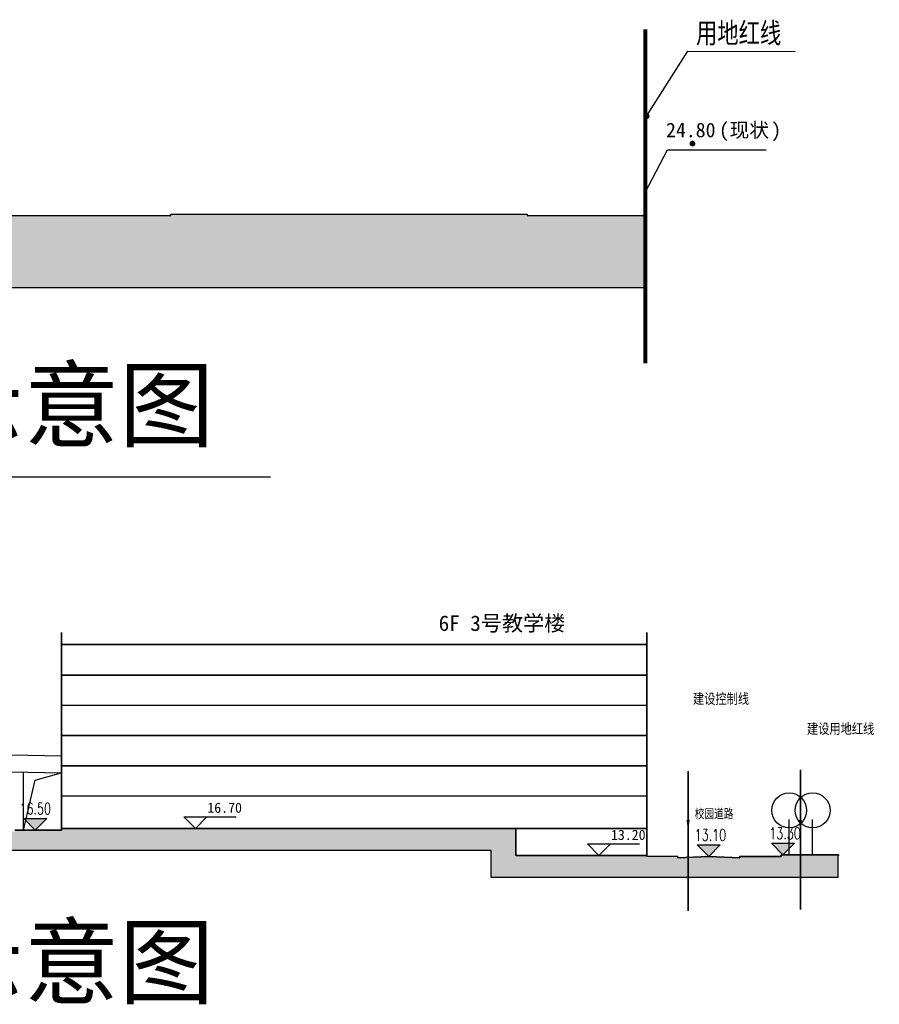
# Model space of a CAD drawing. Header units: millimetres. Extents: x 38389465 to 38395088, y 2473666 to 2480744.
# Tile 197 of 256: x 38390984 to 38391095, y 2479444 to 2479571. Entities that reach past the tile are written whole.
import ezdxf
from ezdxf.enums import TextEntityAlignment as Align

# ---------------------------------------------------------------- set-up
doc = ezdxf.new("R2010")
doc.units = ezdxf.units.MM
doc.header["$LTSCALE"] = 2
doc.linetypes.add('DASH', pattern=[0.35, 0.25, -0.1])
doc.layers.get('0').update_dxf_attribs({"linetype": 'CONTINUOUS', "lineweight": 9})
for name, color, linetype in [('00-图框', 7, 'CONTINUOUS'), ('DIM_ELEV', 3, 'CONTINUOUS'), ('DIM_LEAD', 3, 'CONTINUOUS'), ('DIM_SYMB', 3, 'CONTINUOUS'), ('PUB_HATCH', 8, 'CONTINUOUS'), ('PUB_TEXT', 7, 'CONTINUOUS'), ('Z1总平图标', 102, 'CONTINUOUS'), ('建筑', 31, 'CONTINUOUS')]:
    doc.layers.add(name, color=color, linetype=linetype)
doc.styles.add('-宋体', font='txt', dxfattribs={"width": 0.8})
doc.styles.add('-黑体', font='simhei.ttf', dxfattribs={"width": 0.8})
doc.styles.add('_TCH_DIM', font='SIMPLEX', dxfattribs={"bigfont": 'GBCBIG'})
doc.styles.add('中等线体', font='txt', dxfattribs={"width": 0.8})
doc.styles.add('宋体', font='txt', dxfattribs={"width": 0.8, "height": 8})
doc.styles.add('黑体', font='simhei.ttf', dxfattribs={"height": 3.5})

# ---------------------------------------------------------------- blocks, each defined once
blk = doc.blocks.new('SDF1211')
at = {"layer": 'PUB_HATCH', "linetype": 'Continuous'}
h = blk.add_hatch(dxfattribs=at)
h.set_pattern_fill('土壤', color=256, scale=0.2922416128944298, angle=90.92004340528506)
h.set_pattern_definition([(129.7573129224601, (23.61746070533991, 54.14613386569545), (-1.543361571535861, 0.1416163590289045), [1.095906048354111, -1.095906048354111]), (129.7573129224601, (23.3015273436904, 53.88330663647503), (-1.543361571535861, 0.1416163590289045), [1.095906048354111, -1.095906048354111]), (129.7573129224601, (22.98559395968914, 53.62047941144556), (-1.543361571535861, 0.1416163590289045), [1.095906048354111, -1.095906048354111]), (219.75731292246, (22.79267375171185, 53.63818145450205), (-0.1416163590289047, -1.543361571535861), [1.095906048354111, -1.095906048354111]), (219.75731292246, (22.52984652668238, 53.95411481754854), (-0.1416163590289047, -1.543361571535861), [1.095906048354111, -1.095906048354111]), (219.75731292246, (22.26701929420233, 54.27004817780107), (-0.1416163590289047, -1.543361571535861), [1.095906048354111, -1.095906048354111])])
h.paths.add_polyline_path([(327.1409451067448, 3.225038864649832), (342.3968640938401, 3.22454222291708), (342.3965224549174, -6.118160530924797), (-30.202652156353, -6.154739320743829), (-30.20265218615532, 0.8845126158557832), (-21.96912384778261, 0.8845126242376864), (-21.97936202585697, 0.6845126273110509), (-21.77936199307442, 0.6845128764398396), (-17.88073220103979, 0.8845127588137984), (-13.9821023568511, 0.6845126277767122), (-13.98209963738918, 0.8845126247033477), (10.9201971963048, 0.8845126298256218), (10.92019716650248, 4.405030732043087), (65.62019409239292, 4.405030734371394), (65.62019408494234, 4.204652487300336), (69.22100876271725, 4.203740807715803), (78.50773682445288, 3.107321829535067), (82.52479932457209, 3.207716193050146), (86.54186175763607, 3.108110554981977), (86.54185198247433, 3.207716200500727), (89.36784894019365, 3.207716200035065), (92.4673628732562, 0.204653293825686), (245.7004175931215, 0.2046503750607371), (253.9179779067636, 3.224542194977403), (254.492815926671, 3.224540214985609), (281.1409796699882, 3.219914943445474), (281.1409354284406, 3.419914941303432), (327.1409351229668, 3.424579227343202)])
at = {"color": 1, "linetype": 'DASH', "ltscale": 4, "const_width": 0.5, "flags": 128}
blk.add_lwpolyline([(342.3965224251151, -15.84719857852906), (342.3965224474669, 27.2565036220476)], dxfattribs=at)
at = {"layer": 'DIM_ELEV', "color": 10, "linetype": 'Continuous', "const_width": 0.375}
blk.add_lwpolyline([(348.6686759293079, 12.52090380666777, 1), (348.2936759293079, 12.52090380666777, 1)], format="xyb", close=True, dxfattribs=at)
at = {"layer": 'DIM_ELEV', "color": 10, "linetype": 'Continuous', "flags": 128}
blk.add_lwpolyline([(342.3965695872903, 6.224542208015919), (345.2404540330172, 11.70465326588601), (358.0195439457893, 11.70465658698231)], dxfattribs=at)
at = {"layer": 'DIM_LEAD', "linetype": 'ByBlock'}
for p, q in [((342.5356049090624, 16.06239376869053), (347.8974445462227, 24.43366290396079)), ((347.8974445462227, 24.43366290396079), (361.7381628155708, 24.43366290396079))]:
    blk.add_line(p, q, dxfattribs=at)
at = {"layer": 'DIM_LEAD', "linetype": 'ByBlock', "const_width": 0.4000000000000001}
blk.add_lwpolyline([(342.427733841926, 15.893978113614, 1), (342.6434759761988, 16.23080942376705, 1)], format="xyb", close=True, dxfattribs=at)
at = {"layer": '建筑', "linetype": 'ByBlock', "flags": 128}
for points in [[(327.1409451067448, 3.225038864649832), (342.3968640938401, 3.22454222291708), (342.3965224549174, -6.118160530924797), (-30.202652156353, -6.154739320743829)], [(92.4673628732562, 0.204653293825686), (245.7004175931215, 0.2046503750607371), (253.9179779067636, 3.224542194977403), (254.492815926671, 3.224540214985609), (281.1409796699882, 3.219914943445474), (281.1409354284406, 3.419914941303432), (327.1409351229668, 3.424579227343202), (327.1409451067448, 3.225038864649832)]]:
    blk.add_lwpolyline(points, dxfattribs=at)
at = {"layer": 'PUB_TEXT', "linetype": 'ByBlock', "style": '-宋体', "width": 0.8}
blk.add_text('用地红线', height=2.643459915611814, dxfattribs=at).set_placement((348.944702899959, 25.48366290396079))
at = {"layer": 'PUB_TEXT', "color": 10, "linetype": 'Continuous', "style": '黑体'}
for s, p in [('(', (351.9110648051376, 13.33516935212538)), ('现状', (353.2612757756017, 13.33516935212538)), (')', (358.6621196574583, 13.33516935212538)), ('24.80', (345.070980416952, 13.33516935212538))]:
    blk.add_text(s, height=1.877637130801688, dxfattribs=at).set_placement(p)
blk = doc.blocks.new('A$C7D0200C6')
at = {"layer": 'PUB_HATCH', "linetype": 'Continuous'}
h = blk.add_hatch(dxfattribs=at)
h.set_pattern_fill('土K^N ^?^Q^Q', color=256, scale=0.2922416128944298, angle=90.91441856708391)
h.set_pattern_definition([(90.91441856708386, (685.667314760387, -195.9539781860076), (-1.113255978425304, 1.078276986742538), [1.095906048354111, -1.095906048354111]), (90.91441856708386, (685.2564023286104, -195.9605367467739), (-1.113255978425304, 1.078276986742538), [1.095906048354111, -1.095906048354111]), (90.91441856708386, (684.8454898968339, -195.9670953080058), (-1.113255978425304, 1.078276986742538), [1.095906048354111, -1.095906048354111]), (180.9144185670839, (684.7063328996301, -195.8323106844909), (-1.078276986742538, -1.113255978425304), [1.095906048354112, -1.095906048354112]), (180.9144185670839, (684.6997743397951, -195.4213982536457), (-1.078276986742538, -1.113255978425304), [1.095906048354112, -1.095906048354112]), (180.9144185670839, (684.6932157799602, -195.0104858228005), (-1.078276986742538, -1.113255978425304), [1.095906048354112, -1.095906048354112])])
h.paths.add_polyline_path([(5.111262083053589, 19.447271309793), (5.111262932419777, 12.04812450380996), (214.5689578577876, 12.04813493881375), (214.5689583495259, 7.842795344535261), (447.1230762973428, 7.842795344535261), (447.1230766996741, 4.381869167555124), (491.9901220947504, 4.381874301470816), (491.9901217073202, 7.247291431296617), (484.6150844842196, 7.247291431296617), (484.6150844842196, 7.047288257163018), (479.2851228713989, 7.047288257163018), (479.285121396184, 6.847684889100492), (475.2762320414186, 7.047684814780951), (471.2851228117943, 6.847684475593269), (471.2851228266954, 7.047684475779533), (467.2881257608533, 7.047288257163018), (467.2881257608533, 7.147286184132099), (450.3881229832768, 7.147284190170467), (450.3881209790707, 10.64728615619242), (391.6881238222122, 10.64728615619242), (391.6881239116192, 10.4472861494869), (385.6846604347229, 10.44728569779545), (385.6846604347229, 10.2472854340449), (381.6846604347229, 10.44728543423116), (377.6846603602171, 10.24728509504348), (377.679568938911, 10.44739695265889), (365.8825313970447, 10.44728264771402), (365.8825313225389, 11.14728107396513), (307.0824945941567, 11.14727782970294), (307.0824946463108, 10.94727715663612), (304.3735292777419, 10.94727715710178), (293.6850624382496, 10.94727839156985), (293.6850624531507, 10.75406128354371), (290.6850623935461, 10.95406094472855), (287.6850623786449, 10.75406094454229), (287.6850623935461, 10.94727789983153), (281.7823069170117, 10.94727715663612), (281.78230689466, 11.14727717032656), (218.2789130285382, 11.14727441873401), (218.2789124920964, 15.34727440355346), (207.2829378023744, 15.34727355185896), (207.2829378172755, 15.14727316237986), (203.2829377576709, 15.34727282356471), (199.2829377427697, 15.14727282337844), (199.2829377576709, 15.34727282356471), (197.8815231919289, 15.34727282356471), (197.8815231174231, 16.44728003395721), (196.8815231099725, 16.44728003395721), (196.8815231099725, 17.94728003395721), (195.8815231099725, 17.94728003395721), (195.8815231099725, 19.44728003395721), (186.2811894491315, 19.44728003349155), (186.2811889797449, 19.64728003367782), (124.8848938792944, 19.64727748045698), (124.8848939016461, 19.44727745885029), (117.882648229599, 19.44727672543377), (117.882648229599, 19.24727630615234), (115.882648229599, 19.44727639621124), (113.882648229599, 19.24727630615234), (113.882648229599, 19.44727630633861), (108.8849565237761, 19.44727578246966), (108.8849560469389, 19.64727579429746), (47.48428360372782, 19.64727324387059), (47.48428408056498, 19.44727322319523), (26.48254999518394, 19.44727227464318), (26.48254999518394, 19.247272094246), (24.48254999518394, 19.44727218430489), (22.48254999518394, 19.247272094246), (22.48254999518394, 19.44727209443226)])
at = {"layer": 'Z1总平图标'}
for points in [[(388.3104982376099, 10.44728559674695), (386.8104980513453, 11.9472854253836), (389.8104980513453, 11.94728576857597)], [(475.2761973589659, 7.04728805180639), (473.7761971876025, 8.547287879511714), (476.7761971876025, 8.547288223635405)], [(484.867644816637, 7.247290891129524), (483.3676446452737, 8.747290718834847), (486.3676446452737, 8.747291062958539)]]:
    blk.add_hatch(color=256, dxfattribs=at).paths.add_polyline_path(points)
at = {"layer": 'DIM_ELEV', "linetype": 'Continuous'}
for p, q in [((408.9818277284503, 10.64728540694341), (407.4818277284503, 12.14728540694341)), ((407.4818277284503, 12.14728540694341), (414.2296125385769, 12.14728540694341)), ((408.9818277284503, 10.64728540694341), (410.4818277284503, 12.14728540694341)), ((461.1071608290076, 7.147286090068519), (459.6071608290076, 8.64728609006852)), ((459.6071608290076, 8.64728609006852), (466.3549456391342, 8.64728609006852)), ((461.1071608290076, 7.147286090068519), (462.6071608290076, 8.64728609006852))]:
    blk.add_line(p, q, dxfattribs=at)
at = {"layer": 'DIM_SYMB'}
for points in [[(480.8799889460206, 26.15573834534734, 0, 0, 0), (472.6158075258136, 26.15726374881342, 0, 0, 0), (472.6158974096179, 10.23319624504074, 0, 0.4000000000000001, 0), (472.6158889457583, 11.73319624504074, 0, 0, 0)], [(497.1066983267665, 22.2836817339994, 0, 0, 0), (487.1158962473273, 22.2836807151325, 0, 0, 0), (487.1158976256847, 10.23319712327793, 0, 0.4000000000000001, 0), (487.1158974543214, 11.73319712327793, 0, 0, 0)]]:
    blk.add_lwpolyline(points, format="xyseb", dxfattribs=at)
at = {"layer": 'PUB_HATCH', "linetype": 'Continuous', "flags": 128}
blk.add_lwpolyline([(214.5689583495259, 7.842795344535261), (447.1230762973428, 7.842795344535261), (447.1230766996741, 4.381869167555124), (491.9901220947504, 4.381874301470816), (491.9901217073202, 7.247291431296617), (484.6150844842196, 7.247291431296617), (484.6150844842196, 7.047288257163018), (479.2851228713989, 7.047288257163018), (479.285121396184, 6.847684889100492), (475.2762320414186, 7.047684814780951), (471.2851228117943, 6.847684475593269), (471.2851228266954, 7.047684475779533), (467.2881257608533, 7.047288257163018), (467.2881257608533, 7.147286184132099), (450.3881229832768, 7.147284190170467), (450.3881209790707, 10.64728615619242), (391.6881238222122, 10.64728615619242), (391.6881239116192, 10.4472861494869), (385.6846604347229, 10.44728569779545)], dxfattribs=at)
at = {"layer": 'Z1总平图标'}
for p, q in [((386.8104980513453, 11.9472854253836), (389.8104980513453, 11.94728576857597)), ((388.3104982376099, 10.44728559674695), (386.8104980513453, 11.9472854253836)), ((388.3104982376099, 10.44728559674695), (389.8104980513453, 11.94728576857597)), ((475.2761973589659, 7.04728805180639), (473.7761971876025, 8.547287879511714)), ((473.7761971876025, 8.547287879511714), (476.7761971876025, 8.547288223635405)), ((475.2761975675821, 7.047288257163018), (476.7761973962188, 8.547288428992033)), ((484.867644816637, 7.247290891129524), (483.3676446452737, 8.747290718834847)), ((483.3676446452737, 8.747290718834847), (486.3676446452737, 8.747291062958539)), ((484.8676450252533, 7.247291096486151), (486.3676448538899, 8.747291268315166))]:
    blk.add_line(p, q, dxfattribs=at)
at = {"layer": 'Z1总平图标', "flags": 128}
for points in [[(365.9096509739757, 20.5470183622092), (391.7152435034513, 20.04702344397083)], [(365.867032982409, 18.34743119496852), (391.6726255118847, 17.84743627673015)], [(386.7795689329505, 10.44739695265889), (386.7795689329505, 17.94224144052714)], [(386.7795689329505, 10.44739695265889), (388.2825761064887, 16.89080010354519), (391.6726255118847, 17.84743627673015)]]:
    blk.add_lwpolyline(points, dxfattribs=at)
at = {"layer": 'Z1总平图标', "color": 6, "linetype": 'DASH', "ltscale": 5, "const_width": 0.2}
blk.add_lwpolyline([(472.6158963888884, 18.08489477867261), (472.615898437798, -1.789536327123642e-06)], dxfattribs=at)
at = {"layer": 'Z1总平图标', "color": 1, "linetype": 'DASH', "ltscale": 5, "const_width": 0.2}
blk.add_lwpolyline([(487.1158966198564, 18.23489565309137), (487.1158986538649, 0.1499990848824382)], dxfattribs=at)
at = {"layer": 'Z1总平图标'}
for points in [[(485.6710833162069, 7.247291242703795), (485.6710827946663, 11.78979898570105)], [(488.6984144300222, 7.247291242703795), (488.6984139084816, 11.78979898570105)]]:
    blk.add_lwpolyline(points, dxfattribs=at)
at = {"layer": 'Z1总平图标', "const_width": 0.2, "flags": 128}
blk.add_lwpolyline([(467.2881257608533, 7.047288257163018), (471.285145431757, 7.047288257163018)], dxfattribs=at)
at = {"layer": 'Z1总平图标'}
for centre in [(485.6710826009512, 12.98891098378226), (488.6984137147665, 12.98891098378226)]:
    blk.add_circle(centre, 2.25, dxfattribs=at)
at = {"layer": '建筑', "linetype": 'ByBlock', "const_width": 0.2}
for points in [[(391.6881209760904, 35.99728615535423), (391.6881239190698, 10.4472861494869)], [(467.2881223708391, 35.99729022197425), (467.2881257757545, 7.047288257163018)], [(391.6881211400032, 34.3972861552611), (467.2881225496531, 34.39729022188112)], [(391.6881215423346, 30.4472861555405), (467.2881229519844, 30.44729022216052)], [(391.6881220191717, 26.54728615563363), (467.2881234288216, 26.54729022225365)], [(391.6881224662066, 22.64728615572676), (467.2881238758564, 22.64729022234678)], [(391.6881229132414, 18.74728615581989), (467.2881243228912, 18.74729022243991)], [(391.6881233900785, 14.84728615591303), (467.2881247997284, 14.84729022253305)], [(391.6881238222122, 10.64728615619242), (467.2881252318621, 10.64729022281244)], [(450.3881224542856, 10.64728615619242), (450.3881229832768, 7.147284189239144)], [(450.3881229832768, 7.147284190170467), (467.2881257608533, 7.147288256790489)]]:
    blk.add_lwpolyline(points, dxfattribs=at)
at = {"layer": '建筑', "linetype": 'ByBlock', "flags": 128}
for points in [[(385.6846604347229, 10.44728569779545), (391.6881239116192, 10.4472861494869)], [(471.2851228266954, 7.047684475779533), (471.2851228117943, 6.847684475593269), (475.2762320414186, 7.047684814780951), (479.2851228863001, 6.847684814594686), (479.2851228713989, 7.047685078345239)], [(479.2851228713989, 7.047288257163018), (484.6150844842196, 7.047288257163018), (484.6150844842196, 7.247291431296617), (492.1158966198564, 7.247291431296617)]]:
    blk.add_lwpolyline(points, dxfattribs=at)
at = {"layer": 'PUB_TEXT', "style": '-黑体'}
blk.add_text('6F 3号教学楼', height=1.999999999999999, dxfattribs=at).set_placement((440.4033369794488, 36.15723955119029))
at = {"layer": 'PUB_TEXT'}
for s, height, rotation, style, width, p in [('建设控制线', 1.329113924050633, 359.9894243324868, '宋体', 0.8, (473.2382961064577, 26.74071317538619)), ('建设用地红线', 1.329113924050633, 6.536704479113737e-06, '宋体', 0.8, (487.957497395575, 22.86721029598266)), ('16.50', 1.4875, 6.5633849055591e-06, '_TCH_DIM', 0.7058823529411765, (386.2842102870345, 12.45775155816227)), ('13.10', 1.4875, 6.5633849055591e-06, '_TCH_DIM', 0.7058823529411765, (473.4747764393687, 9.072287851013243)), ('13.30', 1.4875, 6.5633849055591e-06, '_TCH_DIM', 0.7058823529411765, (483.117644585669, 9.272290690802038))]:
    blk.add_text(s, height=height, rotation=rotation, dxfattribs=dict(at, style=style, width=width)).set_placement(p)
at = {"layer": 'PUB_TEXT', "linetype": 'Continuous', "style": '黑体'}
for s, p in [('16.70', (410.5259100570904, 12.67228540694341)), ('13.20', (462.6512431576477, 9.17228609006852))]:
    blk.add_text(s, height=1.314345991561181, dxfattribs=at).set_placement(p)
at = {"layer": 'Z1总平图标', "color": 0, "style": '中等线体', "width": 0.8}
blk.add_text('校园道路', height=1.2, rotation=359.9999999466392, dxfattribs=at).set_placement((473.4781072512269, 11.96858599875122))

msp = doc.modelspace()

# ---------------------------------------------------------------- linework, layer by layer
at = {"layer": '00-图框', "flags": 128}
msp.add_lwpolyline([(38390899.72256579, 2479511.98611815), (38391016.04597755, 2479511.98611815)], dxfattribs=at)

# ---------------------------------------------------------------- block references
at = {"layer": 'Z1总平图标', "color": 0}
msp.add_blockref('A$C7D0200C6', (38390597.3489778, 2479455.929449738), dxfattribs=at)
at = {"layer": '建筑', "linetype": 'ByBlock', "rotation": 359.9943751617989}
msp.add_blockref('SDF1211', (38390722.04217823, 2479542.53133487), dxfattribs=at)

# ---------------------------------------------------------------- texts
at = {"layer": '00-图框', "style": '宋体'}
for s, p in [('2-2场地剖面示意图', (38390956.59500338, 2479516.786160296)), ('4-4场地剖面示意图', (38390956.59500338, 2479444.869758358))]:
    msp.add_text(s, height=9, dxfattribs=at).set_placement(p, align=Align.CENTER)

doc.saveas('drawing.dxf')
